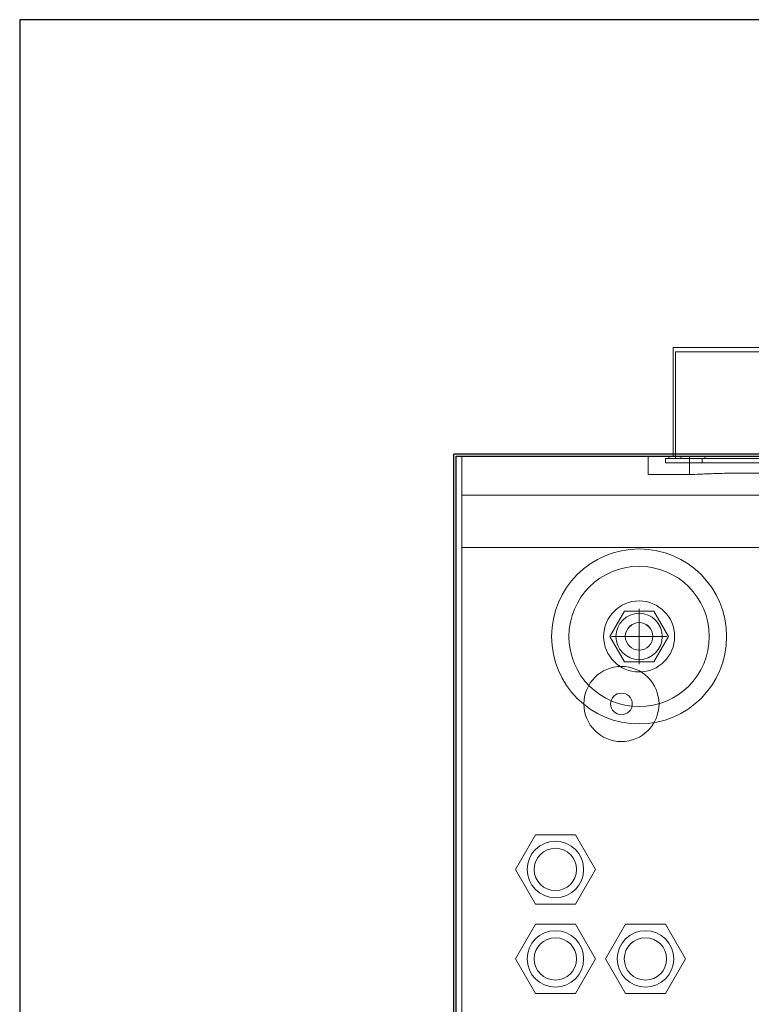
# Model space of a CAD drawing. Header units: millimetres. Extents: x -14995 to -11510, y 364 to 3070.
# Tile 4 of 29: x -14911 to -14574, y 2616 to 3070. Entities that reach past the tile are written whole.
import ezdxf

# ---------------------------------------------------------------- set-up
doc = ezdxf.new("R2010")
doc.units = ezdxf.units.MM
for name, color, linetype, lineweight in [('A-WALL', 113, 'Continuous', 25), ('E-ELEC-FIXT', 91, 'Continuous', 18), ('M-EQPM', 50, 'Continuous', 18), ('P-PIPE', 3, 'Continuous', 18), ('P-PIPE-CNTR', 3, 'Continuous', 18)]:
    doc.layers.add(name, color=color, linetype=linetype, lineweight=lineweight)

# ---------------------------------------------------------------- blocks, each defined once
blk = doc.blocks.new('HC_Heat Pump_GM_Saunier Duval_GeniaSet TEK_IS_kit complet_2C - HA 10-7_2 STB-985960-Niveau 0')
at = {"layer": 'M-EQPM'}
for p, q in [((297.5, 0), (-297.5, 0)), ((-297.5, 0), (-297.5, -553.22)), ((-297.5, -553.22), (-297.5, 0)), ((-297.5, 0), (297.5, 0)), ((297.5, -18), (-297.5, -18)), ((-297.5, -42), (-297.5, -18)), ((-297.5, -42), (-297.5, -18)), ((-297.5, -42), (297.5, -42)), ((-222.6, -71.31), (-229.35, -83)), ((-229.35, -83), (-222.6, -71.31)), ((-209.1, -71.31), (-222.6, -71.31)), ((-222.6, -71.31), (-209.1, -71.31)), ((-202.35, -83), (-209.1, -71.31)), ((-209.1, -71.31), (-202.35, -83)), ((-229.35, -83), (-222.6, -94.69)), ((-222.6, -94.69), (-229.35, -83)), ((-209.1, -94.69), (-202.35, -83)), ((-202.35, -83), (-209.1, -94.69)), ((-222.6, -94.69), (-209.1, -94.69)), ((-209.1, -94.69), (-222.6, -94.69)), ((-263.6, -174.36), (-272.8, -190.29)), ((-272.8, -190.29), (-263.6, -174.36)), ((-245.2, -174.36), (-263.6, -174.36)), ((-263.6, -174.36), (-245.2, -174.36)), ((-236, -190.29), (-245.2, -174.36)), ((-245.2, -174.36), (-236, -190.29)), ((-272.8, -190.29), (-263.6, -206.22)), ((-263.6, -206.22), (-272.8, -190.29)), ((-245.2, -206.22), (-236, -190.29)), ((-236, -190.29), (-245.2, -206.22)), ((-263.6, -206.22), (-245.2, -206.22)), ((-245.2, -206.22), (-263.6, -206.22)), ((-263.6, -215.55), (-272.8, -231.48)), ((-272.8, -231.48), (-263.6, -215.55)), ((-245.2, -215.55), (-263.6, -215.55)), ((-263.6, -215.55), (-245.2, -215.55)), ((-236, -231.48), (-245.2, -215.55)), ((-245.2, -215.55), (-236, -231.48)), ((-222.13, -215.55), (-231.33, -231.48)), ((-231.33, -231.48), (-222.13, -215.55)), ((-203.73, -215.55), (-222.13, -215.55)), ((-222.13, -215.55), (-203.73, -215.55)), ((-194.53, -231.48), (-203.73, -215.55)), ((-203.73, -215.55), (-194.53, -231.48)), ((-272.8, -231.48), (-263.6, -247.41)), ((-263.6, -247.41), (-272.8, -231.48)), ((-245.2, -247.41), (-236, -231.48)), ((-236, -231.48), (-245.2, -247.41)), ((-231.33, -231.48), (-222.13, -247.41)), ((-222.13, -247.41), (-231.33, -231.48)), ((-203.73, -247.41), (-194.53, -231.48)), ((-194.53, -231.48), (-203.73, -247.41)), ((-263.6, -247.41), (-245.2, -247.41)), ((-245.2, -247.41), (-263.6, -247.41)), ((-222.13, -247.41), (-203.73, -247.41)), ((-203.73, -247.41), (-222.13, -247.41))]:
    blk.add_line(p, q, dxfattribs=at)
for centre, radius, start, end in [((-215.85, -83), 40.31, 90, 270), ((-215.85, -83), 40.31, 90, 270), ((-215.85, -83), 40.31, 270, 90), ((-215.85, -83), 40.31, 270, 90), ((-215.85, -83), 32.31, 90, 270), ((-215.85, -83), 32.31, 90, 270), ((-215.85, -83), 32.31, 270, 90), ((-215.85, -83), 32.31, 270, 90), ((-215.85, -83), 10.65, 90, 270), ((-215.85, -83), 10.65, 90, 270), ((-215.85, -83), 10.65, 270, 90), ((-215.85, -83), 10.65, 270, 90), ((-215.85, -82.98), 6.35, 0, 180), ((-215.85, -82.98), 6.35, 0, 180), ((-215.85, -82.98), 6.35, 180, 360), ((-215.85, -82.98), 6.35, 180, 360), ((-224, -114.1), 17.31, 360, 180), ((-224, -114.1), 5, 0, 180), ((-224, -114.1), 5, 360, 180), ((-224, -114.1), 17.31, 180, 360), ((-224, -114.1), 5, 180, 360), ((-224, -114.1), 5, 180, 360), ((-254.4, -190.29), 13, 360, 180), ((-254.4, -190.29), 13, 0, 180), ((-254.4, -190.29), 13, 0, 180), ((-254.4, -190.29), 13, 0, 180), ((-254.4, -190.29), 9.75, 0, 180), ((-254.4, -190.29), 9.75, 0, 180), ((-254.4, -190.29), 13, 180, 360), ((-254.4, -190.29), 13, 180, 360), ((-254.4, -190.29), 13, 180, 0), ((-254.4, -190.29), 13, 180, 360), ((-254.4, -190.29), 9.75, 180, 0), ((-254.4, -190.29), 9.75, 180, 360), ((-254.4, -231.48), 13, 360, 180), ((-254.4, -231.48), 13, 0, 180), ((-254.4, -231.48), 13, 0, 180), ((-254.4, -231.48), 13, 0, 180), ((-254.4, -231.48), 9.75, 0, 180), ((-254.4, -231.48), 9.75, 0, 180), ((-212.93, -231.48), 13, 360, 180), ((-212.93, -231.48), 13, 0, 180), ((-212.93, -231.48), 13, 0, 180), ((-212.93, -231.48), 13, 0, 180), ((-212.93, -231.48), 9.75, 0, 180), ((-212.93, -231.48), 9.75, 0, 180), ((-254.4, -231.48), 13, 180, 360), ((-254.4, -231.48), 13, 180, 360), ((-254.4, -231.48), 13, 180, 0), ((-254.4, -231.48), 13, 180, 360), ((-254.4, -231.48), 9.75, 180, 0), ((-254.4, -231.48), 9.75, 180, 360), ((-212.93, -231.48), 13, 180, 360), ((-212.93, -231.48), 13, 180, 360), ((-212.93, -231.48), 13, 180, 0), ((-212.93, -231.48), 13, 180, 360), ((-212.93, -231.48), 9.75, 180, 0), ((-212.93, -231.48), 9.75, 180, 360)]:
    blk.add_arc(centre, radius, start, end, dxfattribs=at)
blk = doc.blocks.new('Legrand Boite encastrement batibox 1 poste1 - 1 poste-1079662-Niveau 0')
at = {"layer": 'E-ELEC-FIXT'}
for p, q in [((89.5, 101.5), (89.5, 100.5)), ((95, 101.5), (89.5, 101.5)), ((89.5, 100.5), (95, 100.5)), ((91.5, 100.5), (91.5, 50.5)), ((125, 100.5), (91.5, 100.5)), ((92.5, 101.5), (92.5, 100.5)), ((92.5, 101.5), (125, 101.5)), ((92.5, 100.5), (92.5, 52.5)), ((95, 101.5), (95, 100.5)), ((98, 101.5), (95, 101.5)), ((98, 101.5), (95, 101.5)), ((95, 100.5), (95, 101.5)), ((95, 101.5), (95, 100.5)), ((95, 100.5), (98, 100.5)), ((95, 100.5), (98, 100.5)), ((106.02, 101.5), (98, 101.5)), ((98, 101.5), (106.02, 101.5)), ((106.02, 100.5), (98, 100.5)), ((98, 100.5), (106.02, 100.5)), ((143.98, 101.5), (106.02, 101.5)), ((143.98, 101.5), (106.02, 101.5)), ((106.02, 100.5), (106.02, 101.5)), ((106.02, 101.5), (106.02, 100.5)), ((106.02, 100.5), (143.98, 100.5)), ((106.02, 100.5), (143.98, 100.5)), ((125, 101.5), (157.5, 101.5)), ((158.5, 100.5), (125, 100.5)), ((143.98, 101.5), (152, 101.5)), ((152, 101.5), (143.98, 101.5)), ((143.98, 100.5), (143.98, 101.5)), ((143.98, 101.5), (143.98, 100.5)), ((143.98, 100.5), (152, 100.5)), ((152, 100.5), (143.98, 100.5)), ((155, 101.5), (152, 101.5)), ((155, 101.5), (152, 101.5)), ((152, 100.5), (155, 100.5)), ((152, 100.5), (155, 100.5)), ((155, 100.5), (155, 101.5)), ((160.5, 101.5), (155, 101.5)), ((155, 100.5), (155, 101.5)), ((155, 101.5), (155, 100.5)), ((155, 100.5), (160.5, 100.5)), ((157.5, 100.5), (157.5, 101.5)), ((157.5, 52.5), (157.5, 100.5)), ((158.5, 50.5), (158.5, 100.5)), ((160.5, 100.5), (160.5, 101.5)), ((91.5, 50.5), (125, 50.5)), ((92.5, 52.5), (125, 52.5)), ((125, 52.5), (157.5, 52.5)), ((125, 50.5), (158.5, 50.5))]:
    blk.add_line(p, q, dxfattribs=at)
blk = doc.blocks.new('Legrand plaque2 - 1 poste-1079663-Niveau 0')
at = {"layer": 'E-ELEC-FIXT'}
for p, q in [((99, 109), (80, 109)), ((99, 109), (99, 100.5)), ((170, 109), (151, 109)), ((151, 100.5), (151, 109)), ((80, 100.5), (80, 105.77)), ((80, 105.77), (80, 100.5)), ((170, 100.5), (170, 105.77)), ((170, 105.77), (170, 100.5)), ((170, 100.5), (80, 100.5)), ((80, 100.5), (170, 100.5)), ((151, 100.5), (99, 100.5)), ((151, 100.5), (99, 100.5))]:
    blk.add_line(p, q, dxfattribs=at)
at = {"layer": 'E-ELEC-FIXT', "flags": 128}
for points in [[(80, 105.77), (80, 106.21), (80, 106.64), (80, 107.05), (80, 107.45), (80, 107.81), (80, 108.13), (80, 108.41), (80, 108.64), (80, 108.81), (80, 108.93), (80, 108.99), (80, 108.93), (80, 108.81), (80, 108.64), (80, 108.41), (80, 108.13), (80, 107.81), (80, 107.45), (80, 107.05), (80, 106.64), (80, 106.21), (80, 105.77)], [(170, 105.77), (170, 106.21), (170, 106.64), (170, 107.05), (170, 107.45), (170, 107.81), (170, 108.13), (170, 108.41), (170, 108.64), (170, 108.81), (170, 108.93), (170, 108.99), (170, 108.93), (170, 108.81), (170, 108.64), (170, 108.41), (170, 108.13), (170, 107.81), (170, 107.45), (170, 107.05), (170, 106.64), (170, 106.21), (170, 105.77)]]:
    blk.add_lwpolyline(points, dxfattribs=at)
at = {"layer": 'E-ELEC-FIXT'}
for points in [[(99, 109), (99, 109), (100.07, 108.95), (104.69, 108.73), (111.73, 108.46), (120.4, 108.26), (129.61, 108.26), (138.26, 108.46), (145.33, 108.73), (149.93, 108.95), (151, 109), (151, 109)], [(151, 109), (151, 109), (149.93, 108.95), (145.33, 108.73), (138.26, 108.46), (129.61, 108.26), (120.4, 108.26), (111.73, 108.46), (104.69, 108.73), (100.07, 108.95), (99, 109), (99, 109)]]:
    blk.add_open_spline(points, degree=3, dxfattribs=at)
blk = doc.blocks.new('Legrand support universel-20181 - 1 poste-1079664-Niveau 0')
at = {"layer": 'E-ELEC-FIXT'}
for p, q in [((88, 103.5), (88, 101.5)), ((93, 103.5), (88, 103.5)), ((93, 103.5), (88, 103.5)), ((88, 101.5), (93, 101.5)), ((88, 101.5), (93, 101.5)), ((93, 103.5), (157, 103.5)), ((157, 103.5), (93, 103.5)), ((93, 101.5), (157, 101.5)), ((157, 101.5), (93, 101.5)), ((104.75, 103.5), (145.25, 103.5)), ((145.25, 103.5), (104.75, 103.5)), ((104.75, 101.5), (104.75, 103.5)), ((104.75, 103.5), (104.75, 101.5)), ((104.75, 101.5), (145.25, 101.5)), ((145.25, 101.5), (104.75, 101.5)), ((145.25, 103.5), (145.25, 101.5)), ((145.25, 103.5), (145.25, 101.5)), ((162, 103.5), (157, 103.5)), ((162, 103.5), (157, 103.5)), ((157, 101.5), (162, 101.5)), ((157, 101.5), (162, 101.5)), ((162, 101.5), (162, 103.5))]:
    blk.add_line(p, q, dxfattribs=at)

msp = doc.modelspace()

# ---------------------------------------------------------------- linework, layer by layer
at = {"layer": 'A-WALL'}
for p, q in [((-14910.55, 3069.53), (-14910.55, 369.03)), ((-11509.55, 3069.53), (-14910.55, 3069.53)), ((-14710.55, 369.03), (-14710.55, 2869.53)), ((-13509.55, 2869.53), (-14710.55, 2869.53)), ((-14709.55, 369.03), (-14709.55, 2868.53)), ((-14709.55, 2868.53), (-13509.55, 2868.53))]:
    msp.add_line(p, q, dxfattribs=at)
at = {"layer": 'P-PIPE'}
for radius, start, end in [(16.35, 90, 180), (16.35, 90, 180), (16.35, 0, 90), (16.35, 0, 90), (6.35, 0, 180), (16.35, 180, 270), (16.35, 180, 270), (6.35, 180, 0), (16.35, 270, 0), (16.35, 270, 0)]:
    msp.add_arc((-14625.3, 2785.53), radius, start, end, dxfattribs=at)
at = {"layer": 'P-PIPE-CNTR'}
for p, q in [((-14625.3, 2772.83), (-14625.3, 2798.23)), ((-14638, 2785.53), (-14612.6, 2785.53))]:
    msp.add_line(p, q, dxfattribs=at)

# ---------------------------------------------------------------- block references
at = {"layer": 'E-ELEC-FIXT', "rotation": 180}
for name in ['Legrand Boite encastrement batibox 1 poste1 - 1 poste-1079662-Niveau 0', 'Legrand plaque2 - 1 poste-1079663-Niveau 0', 'Legrand support universel-20181 - 1 poste-1079664-Niveau 0']:
    msp.add_blockref(name, (-14451.08, 2969.03), dxfattribs=at)
at = {"layer": 'M-EQPM'}
msp.add_blockref('HC_Heat Pump_GM_Saunier Duval_GeniaSet TEK_IS_kit complet_2C - HA 10-7_2 STB-985960-Niveau 0', (-14409.45, 2868.53), dxfattribs=at)

doc.saveas('drawing.dxf')
